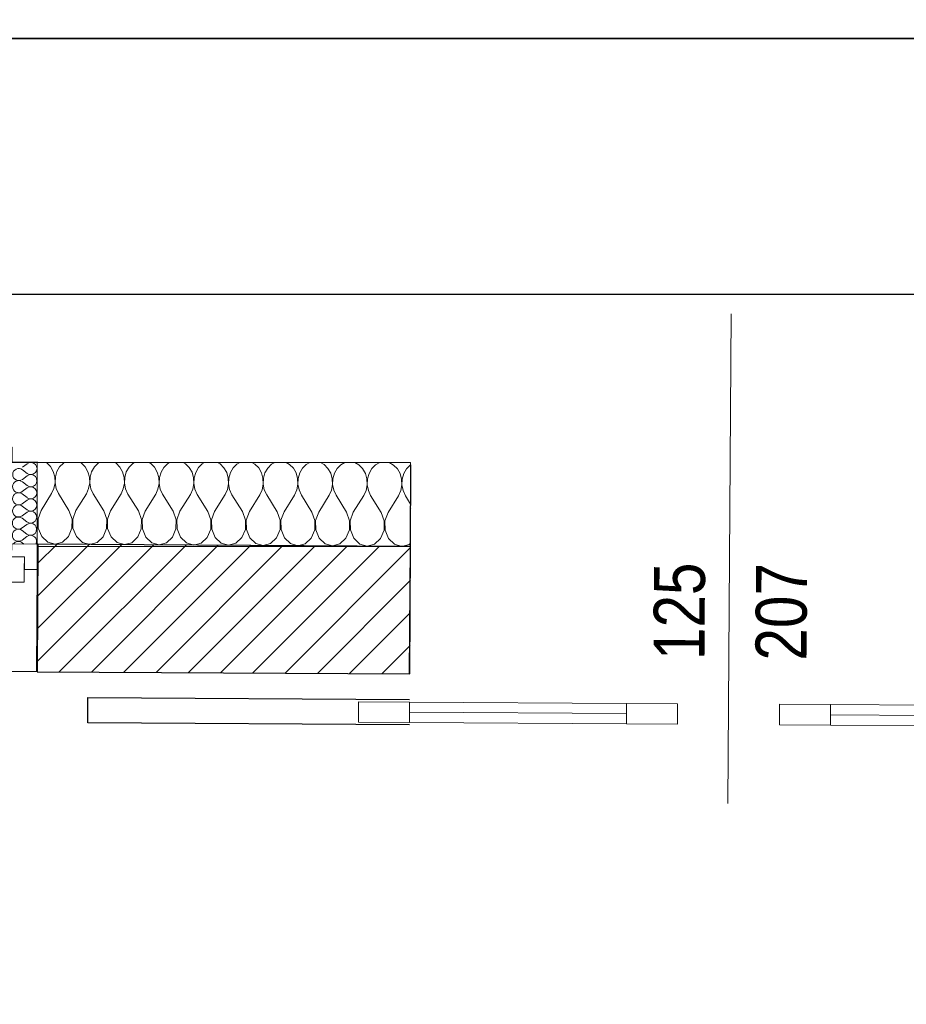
# Model space of a CAD drawing. Header units: millimetres. Extents: x -21056 to 421, y 9759 to 15589.
# Tile 93 of 120: x -2038 to -1864, y 11148 to 11341. Entities that reach past the tile are written whole.
import ezdxf
from ezdxf.enums import TextEntityAlignment as Align

# ---------------------------------------------------------------- set-up
doc = ezdxf.new("R2010")
doc.units = ezdxf.units.MM
doc.header["$LTSCALE"] = 25
doc.header["$MEASUREMENT"] = 0
doc.linetypes.add('Kropki i Kreski', pattern=[670.277762, 352.777767, -176.388884, 0, -141.111112])
doc.linetypes.add('Przerywana', pattern=[240, 120, -120])
for name, color, linetype, lineweight in [('0_Nr_pióra__60', 230, 'Continuous', 13), ('Drzwi ArchiCAD_Nr_pióra__48', 1, 'Continuous', 15), ('Konstrukcja - Siatki mod_Nr_pióra__48', 1, 'Continuous', 15), ('KR_INW_Nr_pióra__101', 252, 'Continuous', 5), ('KR_INW_Nr_pióra__27', 7, 'Continuous', 25), ('NAPIS_SODON_Nr_pióra__1', 7, 'Continuous', 13), ('NAPIS_SODON_Nr_pióra__121', 255, 'Continuous', 0), ('Okna ArchiCADa_Nr_pióra__1', 7, 'Continuous', 13), ('Okna ArchiCADa_Nr_pióra__27', 7, 'Continuous', 25), ('Okna ArchiCADa_Nr_pióra__47', 7, 'Continuous', 15), ('ROZBUDOWA_WYBURZENIA_KONSTRUKCYJNE_Nr_pióra__21', 7, 'Continuous', 25), ('ROZBUDOWA_WYBURZENIA_KONSTRUKCYJNE_Nr_pióra__27', 7, 'Continuous', 25), ('ROZBUDOWA_WYBURZENIA_KONSTRUKCYJNE_Nr_pióra__47', 7, 'Continuous', 15), ('ROZBUDOWA_WYBURZENIA_KONSTRUKCYJNE_Nr_pióra__48', 1, 'Continuous', 15), ('Znaczniki drzwi ArchiCADa_Nr_pióra__20', 1, 'Continuous', 13), ('Znaczniki drzwi ArchiCADa_Nr_pióra__7', 7, 'Continuous', 13)]:
    doc.layers.add(name, color=color, linetype=linetype, lineweight=lineweight)
for name, color, linetype in [('Drzwi ArchiCAD', 7, 'Continuous'), ('Konstrukcja - Siatki mod', 7, 'Continuous'), ('KR_INW', 7, 'Continuous'), ('MV RAMKA', 7, 'Continuous'), ('NAPIS_SODON', 7, 'Continuous'), ('Okna ArchiCADa', 7, 'Continuous'), ('ROZBUDOWA_WYBURZENIA_KONSTRUKCYJNE', 7, 'Continuous'), ('Znaczniki drzwi ArchiCADa', 7, 'Continuous')]:
    doc.layers.add(name, color=color, linetype=linetype)
doc.styles.add('GENERATED_STYLE_1', font='ARIALN.TTF')
doc.linetypes.add('Dymek', pattern='A,0,[2,20231130_WYBURZENIA1.Shx,S=15.817082,R=0,X=-0.000255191,Y=0.048578],-1983.5,0', length=1983.5)
doc.linetypes.add('X', pattern='A,0,[1,20231130_WYBURZENIA1.Shx,S=2.380952,R=0,X=0,Y=0],-300,0', length=300)
pattern_1 = [(45, (0, 0), (-31.819804, 31.819804), [])]

# ---------------------------------------------------------------- blocks, each defined once
blk = doc.blocks.new('*X155')
at = {"layer": 'ROZBUDOWA_WYBURZENIA_KONSTRUKCYJNE_Nr_pióra__48', "linetype": 'Continuous'}
for p, q in [((227362.3, 120694.7), (227363.8, 120693.9)), ((227363.8, 120693.9), (227371, 120686.6)), ((227388.8, 120686.5), (227396, 120693.7)), ((227396, 120693.7), (227397.9, 120694.7)), ((227429.6, 120694.7), (227431.8, 120693.5)), ((227431.8, 120693.5), (227439, 120686.2)), ((227456.8, 120686), (227464, 120693.3)), ((227464, 120693.3), (227466.6, 120694.7)), ((227496.8, 120694.7), (227499.8, 120693.1)), ((227499.8, 120693.1), (227507, 120685.7)), ((227524.8, 120685.6), (227532, 120692.9)), ((227532, 120692.9), (227535.4, 120694.7)), ((227564, 120694.7), (227567.8, 120692.6)), ((227567.8, 120692.6), (227575, 120685.3)), ((227592.8, 120685.2), (227600, 120692.4)), ((227600, 120692.4), (227604.2, 120694.7)), ((227631.2, 120694.7), (227635.7, 120692.2)), ((227635.7, 120692.2), (227643, 120684.9)), ((227660.8, 120684.8), (227668, 120692)), ((227668, 120692), (227673, 120694.7)), ((227698.4, 120694.7), (227703.7, 120691.8)), ((227703.7, 120691.8), (227711, 120684.5)), ((227728.8, 120684.4), (227736, 120691.6)), ((227736, 120691.6), (227741.8, 120694.7)), ((227765.7, 120694.7), (227771.7, 120691.4)), ((227771.7, 120691.4), (227779, 120684.1)), ((227796.8, 120683.9), (227804, 120691.2)), ((227804, 120691.2), (227810.6, 120694.7)), ((227832.9, 120694.7), (227839.7, 120691)), ((227839.7, 120691), (227847, 120683.6)), ((227864.8, 120683.5), (227872, 120690.8)), ((227872, 120690.8), (227879.4, 120694.7)), ((227900.1, 120694.7), (227907.7, 120690.5)), ((227907.7, 120690.5), (227914.9, 120683.2)), ((227932.8, 120683.1), (227940, 120690.4)), ((227940, 120690.4), (227948.1, 120694.7)), ((227967.3, 120694.7), (227975.7, 120690.1)), ((227975.7, 120690.1), (227982.9, 120682.8)), ((228000.7, 120682.7), (228008, 120689.9)), ((228008, 120689.9), (228016.6, 120694.5)), ((228016.6, 120694.5), (228017.8, 120694.7)), ((228033.3, 120694.7), (228035.1, 120694.4)), ((228035.1, 120694.4), (228043.7, 120689.7)), ((228043.7, 120689.7), (228050.9, 120682.4)), ((228068.7, 120682.3), (228076, 120689.5)), ((228076, 120689.5), (228077, 120690)), ((227371, 120686.6), (227376.3, 120677.1)), ((227376.3, 120677.1), (227379.3, 120666.3)), ((227380.5, 120666.3), (227383.5, 120677.1)), ((227383.5, 120677.1), (227388.8, 120686.5)), ((227439, 120686.2), (227444.3, 120676.7)), ((227444.3, 120676.7), (227447.3, 120665.9)), ((227448.5, 120665.9), (227451.5, 120676.7)), ((227451.5, 120676.7), (227456.8, 120686)), ((227507, 120685.7), (227512.3, 120676.3)), ((227512.3, 120676.3), (227515.3, 120665.5)), ((227516.5, 120665.5), (227519.5, 120676.3)), ((227519.5, 120676.3), (227524.8, 120685.6)), ((227575, 120685.3), (227580.3, 120675.9)), ((227580.3, 120675.9), (227583.3, 120665)), ((227584.5, 120665), (227587.5, 120675.8)), ((227587.5, 120675.8), (227592.8, 120685.2)), ((227643, 120684.9), (227648.3, 120675.5)), ((227648.3, 120675.5), (227651.3, 120664.6)), ((227652.5, 120664.6), (227655.5, 120675.4)), ((227655.5, 120675.4), (227660.8, 120684.8)), ((227711, 120684.5), (227716.3, 120675)), ((227716.3, 120675), (227719.3, 120664.2)), ((227720.5, 120664.2), (227723.5, 120675)), ((227723.5, 120675), (227728.8, 120684.4)), ((227779, 120684.1), (227784.3, 120674.6)), ((227784.3, 120674.6), (227787.3, 120663.8)), ((227788.5, 120663.8), (227791.4, 120674.6)), ((227791.4, 120674.6), (227796.8, 120683.9)), ((227847, 120683.6), (227852.3, 120674.2)), ((227852.3, 120674.2), (227855.3, 120663.4)), ((227856.4, 120663.4), (227859.4, 120674.2)), ((227859.4, 120674.2), (227864.8, 120683.5)), ((227914.9, 120683.2), (227920.3, 120673.8)), ((227920.3, 120673.8), (227923.3, 120662.9)), ((227924.4, 120662.9), (227927.4, 120673.7)), ((227927.4, 120673.7), (227932.8, 120683.1)), ((227982.9, 120682.8), (227988.3, 120673.4)), ((227988.3, 120673.4), (227991.3, 120662.5)), ((227992.4, 120662.5), (227995.4, 120673.3)), ((227995.4, 120673.3), (228000.7, 120682.7)), ((228050.9, 120682.4), (228056.3, 120672.9)), ((228056.3, 120672.9), (228059.2, 120662.1)), ((228060.4, 120662.1), (228063.4, 120672.9)), ((228063.4, 120672.9), (228068.7, 120682.3)), ((227379.8, 120654.9), (227377.6, 120643.8)), ((227379.3, 120666.3), (227379.8, 120654.9)), ((227380, 120654.9), (227380.5, 120666.3)), ((227382.1, 120643.8), (227380, 120654.9)), ((227447.7, 120654.5), (227445.6, 120643.4)), ((227447.3, 120665.9), (227447.7, 120654.5)), ((227448, 120654.5), (227448.5, 120665.9)), ((227450.1, 120643.3), (227448, 120654.5)), ((227515.7, 120654.1), (227513.6, 120642.9)), ((227515.3, 120665.5), (227515.7, 120654.1)), ((227516, 120654.1), (227516.5, 120665.5)), ((227518.1, 120642.9), (227516, 120654.1)), ((227583.7, 120653.6), (227581.6, 120642.5)), ((227583.3, 120665), (227583.7, 120653.6)), ((227584, 120653.6), (227584.5, 120665)), ((227586.1, 120642.5), (227584, 120653.6)), ((227651.7, 120653.2), (227649.6, 120642.1)), ((227651.3, 120664.6), (227651.7, 120653.2)), ((227652, 120653.2), (227652.5, 120664.6)), ((227654.1, 120642.1), (227652, 120653.2)), ((227719.7, 120652.8), (227717.6, 120641.7)), ((227719.3, 120664.2), (227719.7, 120652.8)), ((227720, 120652.8), (227720.5, 120664.2)), ((227722.1, 120641.7), (227720, 120652.8)), ((227787.7, 120652.4), (227785.6, 120641.3)), ((227787.3, 120663.8), (227787.7, 120652.4)), ((227788, 120652.4), (227788.5, 120663.8)), ((227790.1, 120641.2), (227788, 120652.4)), ((227855.7, 120652), (227853.6, 120640.9)), ((227855.3, 120663.4), (227855.7, 120652)), ((227856, 120652), (227856.4, 120663.4)), ((227858.1, 120640.8), (227856, 120652)), ((227923.7, 120651.5), (227921.6, 120640.4)), ((227923.3, 120662.9), (227923.7, 120651.5)), ((227924, 120651.5), (227924.4, 120662.9)), ((227926.1, 120640.4), (227924, 120651.5)), ((227991.7, 120651.1), (227989.6, 120640)), ((227991.3, 120662.5), (227991.7, 120651.1)), ((227992, 120651.1), (227992.4, 120662.5)), ((227994.1, 120640), (227992, 120651.1)), ((228059.7, 120650.7), (228057.6, 120639.6)), ((228059.2, 120662.1), (228059.7, 120650.7)), ((228060, 120650.7), (228060.4, 120662.1)), ((228062.1, 120639.6), (228060, 120650.7)), ((227352.7, 120600.8), (227373.1, 120633.8)), ((227377.6, 120643.8), (227373.1, 120633.8)), ((227386.7, 120633.7), (227382.1, 120643.8)), ((227407.1, 120600.5), (227386.7, 120633.7)), ((227420.7, 120600.4), (227441.1, 120633.4)), ((227445.6, 120643.4), (227441.1, 120633.4)), ((227454.7, 120633.3), (227450.1, 120643.3)), ((227475.1, 120600.1), (227454.7, 120633.3)), ((227488.7, 120600), (227509.1, 120633)), ((227513.6, 120642.9), (227509.1, 120633)), ((227522.7, 120632.9), (227518.1, 120642.9)), ((227543.1, 120599.7), (227522.7, 120632.9)), ((227556.7, 120599.6), (227577.1, 120632.6)), ((227581.6, 120642.5), (227577.1, 120632.6)), ((227590.7, 120632.5), (227586.1, 120642.5)), ((227611.1, 120599.3), (227590.7, 120632.5)), ((227624.7, 120599.2), (227645.1, 120632.1)), ((227649.6, 120642.1), (227645.1, 120632.1)), ((227658.7, 120632.1), (227654.1, 120642.1)), ((227679.1, 120598.8), (227658.7, 120632.1)), ((227692.7, 120598.8), (227713.1, 120631.7)), ((227717.6, 120641.7), (227713.1, 120631.7)), ((227726.7, 120631.6), (227722.1, 120641.7)), ((227747.1, 120598.4), (227726.7, 120631.6)), ((227760.7, 120598.3), (227781.1, 120631.3)), ((227785.6, 120641.3), (227781.1, 120631.3)), ((227794.7, 120631.2), (227790.1, 120641.2)), ((227815.1, 120598), (227794.7, 120631.2)), ((227853.6, 120640.9), (227849.1, 120630.9)), ((227862.7, 120630.8), (227858.1, 120640.8)), ((227921.6, 120640.4), (227917.1, 120630.5)), ((227930.7, 120630.4), (227926.1, 120640.4)), ((227989.6, 120640), (227985, 120630)), ((227998.6, 120630), (227994.1, 120640)), ((228057.6, 120639.6), (228053, 120629.6)), ((228066.6, 120629.5), (228062.1, 120639.6)), ((227828.7, 120597.9), (227849.1, 120630.9)), ((227883.1, 120597.6), (227862.7, 120630.8)), ((227896.7, 120597.5), (227917.1, 120630.5)), ((227951, 120597.2), (227930.7, 120630.4)), ((227964.6, 120597.1), (227985, 120630)), ((228019, 120596.7), (227998.6, 120630)), ((228032.6, 120596.7), (228053, 120629.6)), ((228077, 120612.7), (228066.6, 120629.5)), ((227346.6, 120584.3), (227352.7, 120600.8)), ((227407.1, 120600.5), (227413.2, 120583.9)), ((227414.6, 120583.9), (227420.7, 120600.4)), ((227475.1, 120600.1), (227481.2, 120583.5)), ((227482.6, 120583.5), (227488.7, 120600)), ((227543.1, 120599.7), (227549.2, 120583.1)), ((227550.6, 120583), (227556.7, 120599.6)), ((227611.1, 120599.3), (227617.2, 120582.6)), ((227618.6, 120582.6), (227624.7, 120599.2)), ((227679.1, 120598.8), (227685.2, 120582.2)), ((227686.5, 120582.2), (227692.7, 120598.8)), ((227747.1, 120598.4), (227753.2, 120581.8)), ((227754.5, 120581.8), (227760.7, 120598.3)), ((227815.1, 120598), (227821.2, 120581.4)), ((227822.5, 120581.4), (227828.7, 120597.9)), ((227883.1, 120597.6), (227889.2, 120581)), ((227890.5, 120581), (227896.7, 120597.5)), ((227951, 120597.2), (227957.2, 120580.5)), ((227958.5, 120580.5), (227964.6, 120597.1)), ((228019, 120596.7), (228025.2, 120580.1)), ((228026.5, 120580.1), (228032.6, 120596.7)), ((227344.9, 120585.2), (227345.2, 120584.3)), ((227345.2, 120584.3), (227344.9, 120566.1)), ((227346.9, 120566.1), (227346.6, 120584.3)), ((227413.2, 120583.9), (227412.9, 120565.7)), ((227414.9, 120565.7), (227414.6, 120583.9)), ((227481.2, 120583.5), (227480.9, 120565.3)), ((227482.9, 120565.3), (227482.6, 120583.5)), ((227549.2, 120583.1), (227548.9, 120564.9)), ((227550.9, 120564.9), (227550.6, 120583)), ((227617.2, 120582.6), (227616.9, 120564.5)), ((227618.9, 120564.5), (227618.6, 120582.6)), ((227685.2, 120582.2), (227684.9, 120564)), ((227686.9, 120564), (227686.5, 120582.2)), ((227753.2, 120581.8), (227752.9, 120563.6)), ((227754.9, 120563.6), (227754.5, 120581.8)), ((227821.2, 120581.4), (227820.9, 120563.2)), ((227822.9, 120563.2), (227822.5, 120581.4)), ((227889.2, 120581), (227888.9, 120562.8)), ((227890.8, 120562.8), (227890.5, 120581)), ((227957.2, 120580.5), (227956.9, 120562.4)), ((227958.8, 120562.4), (227958.5, 120580.5)), ((228025.2, 120580.1), (228024.9, 120562)), ((228026.8, 120561.9), (228026.5, 120580.1)), ((227344.9, 120566.1), (227344.9, 120566.1)), ((227353.6, 120549.8), (227346.9, 120566.1)), ((227412.9, 120565.7), (227406.2, 120549.5)), ((227421.6, 120549.4), (227414.9, 120565.7)), ((227480.9, 120565.3), (227474.2, 120549.1)), ((227489.6, 120549), (227482.9, 120565.3)), ((227548.9, 120564.9), (227542.2, 120548.7)), ((227557.5, 120548.6), (227550.9, 120564.9)), ((227616.9, 120564.5), (227610.2, 120548.3)), ((227625.5, 120548.2), (227618.9, 120564.5)), ((227684.9, 120564), (227678.2, 120547.8)), ((227693.5, 120547.7), (227686.9, 120564)), ((227752.9, 120563.6), (227746.2, 120547.4)), ((227761.5, 120547.3), (227754.9, 120563.6)), ((227820.9, 120563.2), (227814.2, 120547)), ((227829.5, 120546.9), (227822.9, 120563.2)), ((227888.9, 120562.8), (227882.2, 120546.6)), ((227897.5, 120546.5), (227890.8, 120562.8)), ((227956.9, 120562.4), (227950.2, 120546.2)), ((227965.5, 120546.1), (227958.8, 120562.4)), ((228024.9, 120562), (228018.2, 120545.7)), ((228033.5, 120545.6), (228026.8, 120561.9)), ((227365.3, 120538.6), (227353.6, 120549.8)), ((227379.9, 120534.5), (227365.3, 120538.6)), ((227394.5, 120538.4), (227379.9, 120534.5)), ((227406.2, 120549.5), (227394.5, 120538.4)), ((227433.3, 120538.1), (227421.6, 120549.4)), ((227447.9, 120534.1), (227433.3, 120538.1)), ((227462.5, 120538), (227447.9, 120534.1)), ((227474.2, 120549.1), (227462.5, 120538)), ((227501.3, 120537.7), (227489.6, 120549)), ((227515.9, 120533.6), (227501.3, 120537.7)), ((227530.4, 120537.5), (227515.9, 120533.6)), ((227542.2, 120548.7), (227530.4, 120537.5)), ((227569.3, 120537.3), (227557.5, 120548.6)), ((227583.9, 120533.2), (227569.3, 120537.3)), ((227598.4, 120537.1), (227583.9, 120533.2)), ((227610.2, 120548.3), (227598.4, 120537.1)), ((227637.3, 120536.9), (227625.5, 120548.2)), ((227651.9, 120532.8), (227637.3, 120536.9)), ((227666.4, 120536.7), (227651.9, 120532.8)), ((227678.2, 120547.8), (227666.4, 120536.7)), ((227705.3, 120536.5), (227693.5, 120547.7)), ((227719.9, 120532.4), (227705.3, 120536.5)), ((227734.4, 120536.3), (227719.9, 120532.4)), ((227746.2, 120547.4), (227734.4, 120536.3)), ((227773.3, 120536), (227761.5, 120547.3)), ((227787.9, 120532), (227773.3, 120536)), ((227802.4, 120535.9), (227787.9, 120532)), ((227814.2, 120547), (227802.4, 120535.9)), ((227841.3, 120535.6), (227829.5, 120546.9)), ((227855.9, 120531.5), (227841.3, 120535.6)), ((227870.4, 120535.4), (227855.9, 120531.5)), ((227882.2, 120546.6), (227870.4, 120535.4)), ((227909.3, 120535.2), (227897.5, 120546.5)), ((227923.9, 120531.1), (227909.3, 120535.2)), ((227938.4, 120535), (227923.9, 120531.1)), ((227950.2, 120546.2), (227938.4, 120535)), ((227977.3, 120534.8), (227965.5, 120546.1)), ((227991.8, 120530.7), (227977.3, 120534.8)), ((228006.4, 120534.6), (227991.8, 120530.7)), ((228018.2, 120545.7), (228006.4, 120534.6)), ((228045.3, 120534.4), (228033.5, 120545.6)), ((228077, 120536.6), (228074.4, 120534.2)), ((228059.8, 120530.3), (228045.3, 120534.4)), ((228074.4, 120534.2), (228059.8, 120530.3))]:
    blk.add_line(p, q, dxfattribs=at)
blk = doc.blocks.new('Wypełnienie_3')
at = {"layer": 'ROZBUDOWA_WYBURZENIA_KONSTRUKCYJNE_Nr_pióra__48', "linetype": 'X'}
for p, q in [((227344.9, 120694.7), (228077, 120694.7)), ((227344.9, 120530.2), (227344.9, 120694.7)), ((228077, 120694.7), (228077, 120530.2)), ((228077, 120530.2), (227344.9, 120530.2))]:
    blk.add_line(p, q, dxfattribs=at)
blk.add_blockref('*X155', (0, 0), dxfattribs=at)
blk = doc.blocks.new('Strop_1', base_point=(179225, 121523.3))
at = {"layer": 'NAPIS_SODON_Nr_pióra__1', "linetype": 'Continuous', "flags": 128}
blk.add_lwpolyline([(179225, 121523.3), (179225.9, 107003.8), (250898.3, 107008.3), (250897.4, 121527.8)], close=True, dxfattribs=at)
blk = doc.blocks.new('Strop_2', base_point=(188316, 115154.1))
at = {"layer": 'NAPIS_SODON_Nr_pióra__121', "linetype": 'Continuous', "flags": 128}
blk.add_lwpolyline([(205315.4, 121145.6), (224463.2, 121145.6), (224463.2, 120284.7), (224843.2, 120284.7), (224843.2, 121525.6), (230445.6, 121525.6), (230445.6, 120284.7), (230445.6, 115394.1), (230442.2, 115394.1), (230443.9, 117003.9), (226439, 117009.8), (226379.4, 115221.6), (224893.2, 115252.5), (224893.2, 113397.6), (205242.2, 113397.6)], dxfattribs=at)
blk = doc.blocks.new('*X477')
at = {"layer": 'ROZBUDOWA_WYBURZENIA_KONSTRUKCYJNE_Nr_pióra__48', "linetype": 'Continuous'}
for p, q in [((227325.4, 120692.4), (227315.8, 120685.3)), ((227325.3, 120673.4), (227315.8, 120680.6)), ((227325.3, 120668.6), (227315.7, 120661.5)), ((227325.1, 120649.6), (227315.7, 120656.8)), ((227325, 120625.8), (227315.5, 120633)), ((227325.1, 120644.8), (227315.6, 120637.7)), ((227325, 120621), (227315.4, 120613.9)), ((227324.8, 120597.2), (227315.3, 120590.1)), ((227324.9, 120601.9), (227315.4, 120609.1)), ((227324.7, 120573.4), (227315.1, 120566.3)), ((227324.7, 120578.1), (227315.2, 120585.3)), ((227324.6, 120554.3), (227315.1, 120561.5)), ((227318.7, 120534.8), (227314.9, 120537.7)), ((227324.5, 120549.6), (227315, 120542.5))]:
    blk.add_line(p, q, dxfattribs=at)
for centre, start, end in [((227332.5, 120682.9), 232.7768, 126.5166), ((227308.6, 120671.1), 52.7768, 179.6467), ((227308.6, 120671.1), 179.6467, 306.5166), ((227332.4, 120659), 232.7768, 126.5166), ((227308.5, 120647.3), 52.7768, 179.6467), ((227308.3, 120623.5), 52.7768, 179.6467), ((227308.5, 120647.3), 179.6467, 306.5166), ((227332.2, 120635.2), 232.7768, 126.5166), ((227308.3, 120623.5), 179.6467, 306.5166), ((227332.1, 120611.4), 232.7768, 126.5166), ((227308.2, 120599.7), 52.7768, 179.6467), ((227308.2, 120599.7), 179.6467, 306.5166), ((227331.9, 120587.6), 232.7768, 126.5166), ((227308, 120575.9), 52.7768, 179.6467), ((227308, 120575.9), 179.6467, 306.5166), ((227331.8, 120563.8), 232.7768, 126.5166), ((227307.9, 120552.1), 52.7768, 179.6467), ((227307.9, 120552.1), 179.6467, 306.5166), ((227307.7, 120528.2), 52.7768, 145.5909), ((227331.6, 120540), 333.5428, 126.5166)]:
    blk.add_arc(centre, 11.9, start, end, dxfattribs=at)
blk = doc.blocks.new('Okno dwuskrzydłowe 19_8')
at = {"layer": 'Okna ArchiCADa_Nr_pióra__1', "linetype": 'Continuous'}
for p, q in [((-733.8, 200), (733.8, 200)), ((-708.8, 25), (-658.8, 25)), ((-708.8, -25), (-708.8, 25)), ((-658.8, 25), (183.8, 25)), ((-658.8, 25), (-658.8, -25)), ((-658.8, 25), (183.8, 25)), ((183.8, -25), (183.8, 25)), ((183.8, 25), (233.8, 25)), ((233.8, 25), (233.8, -25)), ((233.8, 25), (283.8, 25)), ((233.8, -25), (233.8, 25)), ((283.8, 25), (658.8, 25)), ((283.8, 25), (283.8, -25)), ((283.8, 25), (658.8, 25)), ((658.8, -25), (658.8, 25)), ((658.8, 25), (708.8, 25)), ((708.8, 25), (708.8, -25)), ((-733.8, 0), (-708.8, 0)), ((-708.8, 0), (-708.8, -25)), ((-658.8, 0), (183.8, 0)), ((283.8, 0), (658.8, 0)), ((708.8, -25), (708.8, 0)), ((708.8, 0), (733.8, 0)), ((-708.8, -25), (-683.8, -25)), ((-658.8, -25), (-708.8, -25)), ((-683.8, -25), (-683.8, -50)), ((183.8, -25), (-658.8, -25)), ((233.8, -25), (183.8, -25)), ((283.8, -25), (233.8, -25)), ((658.8, -25), (283.8, -25)), ((708.8, -25), (658.8, -25)), ((683.8, -50), (683.8, -25)), ((683.8, -25), (708.8, -25)), ((-683.8, -50), (-733.8, -50)), ((233.8, -50), (-683.8, -50)), ((683.8, -50), (233.8, -50)), ((733.8, -50), (683.8, -50)), ((-683.8, -210), (-683.8, -240)), ((683.8, -240), (683.8, -210)), ((-683.8, -240), (683.8, -240))]:
    blk.add_line(p, q, dxfattribs=at)
at = {"layer": 'Okna ArchiCADa_Nr_pióra__1', "linetype": 'Przerywana'}
blk.add_line((-683.8, -210), (683.8, -210), dxfattribs=at)
at = {"layer": 'Okna ArchiCADa_Nr_pióra__27', "linetype": 'Continuous'}
for p, q in [((-733.8, -50), (-733.8, 0)), ((733.8, -50), (733.8, 0))]:
    blk.add_line(p, q, dxfattribs=at)
at = {"layer": 'Okna ArchiCADa_Nr_pióra__47', "linetype": 'Continuous'}
for p, q in [((-683.8, -50), (-733.8, -50)), ((683.8, -50), (733.8, -50))]:
    blk.add_line(p, q, dxfattribs=at)
blk = doc.blocks.new('Ściana_90', base_point=(224843.2, 120710.1))
at = {"layer": 'ROZBUDOWA_WYBURZENIA_KONSTRUKCYJNE_Nr_pióra__21', "linetype": 'X'}
blk.add_line((227345.7, 120694.7), (227295.7, 120695), dxfattribs=at)
at = {"layer": 'ROZBUDOWA_WYBURZENIA_KONSTRUKCYJNE_Nr_pióra__27', "linetype": 'Continuous'}
for p, q in [((227344.7, 120534.7), (227344.4, 120484.7)), ((227344.4, 120484.7), (227343.1, 120284.7))]:
    blk.add_line(p, q, dxfattribs=at)
blk.add_point((227344.7, 120534.7), dxfattribs=at)
at = {"layer": 'ROZBUDOWA_WYBURZENIA_KONSTRUKCYJNE_Nr_pióra__47', "linetype": 'Continuous'}
for p, q in [((227344.7, 120534.7), (227294.7, 120535)), ((227294.7, 120535), (227344.7, 120534.7))]:
    blk.add_line(p, q, dxfattribs=at)
at = {"layer": 'Okna ArchiCADa', "color": 21, "linetype": 'Continuous', "lineweight": 13, "true_color": 0xff9955, "xscale": -1, "zscale": 1000, "rotation": 179.646702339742}
blk.add_blockref('Okno dwuskrzydłowe 19_8', (226610.6, 120489.2), dxfattribs=at)
at = {"layer": 'ROZBUDOWA_WYBURZENIA_KONSTRUKCYJNE'}
blk.add_blockref('*X477', (0, 0), dxfattribs=at)
blk = doc.blocks.new('*X554')
at = {"layer": 'ROZBUDOWA_WYBURZENIA_KONSTRUKCYJNE_Nr_pióra__48', "linetype": 'Continuous'}
for p, q in [((228077.6, 120682.2), (228076.9, 120682.6)), ((228077.1, 120604.5), (228076.4, 120603.6)), ((228076.1, 120542.9), (228076.7, 120542.4))]:
    blk.add_line(p, q, dxfattribs=at)
blk = doc.blocks.new('Drzwi przesuwne_ podwójne_ kieszeniowe 19_2')
at = {"layer": 'Drzwi ArchiCAD_Nr_pióra__48', "linetype": 'Continuous'}
for p, q in [((-625.7, -5), (-725.7, -5)), ((-725.7, -5), (-725.7, -45)), ((-200, -5), (-625.7, -5)), ((-625.7, -5), (-625.7, -25)), ((-625.7, -45), (-625.7, -5)), ((-200, -25), (-200, -5)), ((-100, -5), (-200, -5)), ((-200, -5), (-200, -45)), ((-100, -45), (-100, -5)), ((100, -5), (200, -5)), ((100, -45), (100, -5)), ((200, -25), (200, -5)), ((200, -5), (625.7, -5)), ((200, -5), (200, -45)), ((625.7, -5), (625.7, -25)), ((625.7, -45), (625.7, -5)), ((625.7, -5), (725.7, -5)), ((725.7, -5), (725.7, -45)), ((-625.7, -25), (-200, -25)), ((-200, -25), (-625.7, -25)), ((-625.7, -25), (-625.7, -45)), ((-200, -25), (-625.7, -25)), ((-200, -45), (-200, -25)), ((625.7, -25), (200, -25)), ((200, -45), (200, -25)), ((200, -25), (625.7, -25)), ((200, -25), (625.7, -25)), ((625.7, -25), (625.7, -45)), ((-725.7, -45), (-625.7, -45)), ((-625.7, -45), (-200, -45)), ((-200, -45), (-100, -45)), ((200, -45), (100, -45)), ((625.7, -45), (200, -45)), ((725.7, -45), (625.7, -45))]:
    blk.add_line(p, q, dxfattribs=at)
blk = doc.blocks.new('Znacznik Wym 19_43')
at = {"layer": 'Znaczniki drzwi ArchiCADa_Nr_pióra__20', "linetype": 'Continuous'}
blk.add_line((0, -660), (0, 300), dxfattribs=at)
at = {"layer": 'Znaczniki drzwi ArchiCADa_Nr_pióra__7', "style": 'GENERATED_STYLE_1'}
for tag, p in [('AC_MarkerText_2', (-17.6, -379.3)), ('AC_MarkerText_3', (182.4, -379.3))]:
    blk.add_attdef(tag, text='', height=100, rotation=90, dxfattribs=at).set_placement(p, align=Align.BOTTOM_LEFT)
blk = doc.blocks.new('Ściana_132', base_point=(228077, 120690.2))
at = {"layer": 'ROZBUDOWA_WYBURZENIA_KONSTRUKCYJNE_Nr_pióra__48', "linetype": 'Continuous'}
h = blk.add_hatch(dxfattribs=at)
h.set_pattern_fill('Cegła_licówka', color=256, style=0, pattern_type=2)
h.set_pattern_definition(pattern_1)
h.paths.add_polyline_path([(228076, 120530.2), (228074.4, 120280.2), (228075.1, 120280.2), (228076.6, 120530.2)])
at = {"layer": 'ROZBUDOWA_WYBURZENIA_KONSTRUKCYJNE_Nr_pióra__21', "linetype": 'X', "flags": 128}
blk.add_lwpolyline([(228077.6, 120690.2), (228077, 120690.2)], dxfattribs=at)
at = {"layer": 'ROZBUDOWA_WYBURZENIA_KONSTRUKCYJNE_Nr_pióra__27', "linetype": 'Continuous'}
for p, q in [((228075.1, 120280.2), (228076.6, 120530.2)), ((228076.6, 120530.2), (228076, 120530.2)), ((227443.8, 120184.1), (227444.1, 120234.1)), ((227444.1, 120234.1), (228074.8, 120230.2)), ((228074.5, 120180.2), (227443.8, 120184.1))]:
    blk.add_line(p, q, dxfattribs=at)
at = {"layer": 'ROZBUDOWA_WYBURZENIA_KONSTRUKCYJNE_Nr_pióra__27', "linetype": 'Continuous', "flags": 128}
blk.add_lwpolyline([(228076, 120530.2), (228074.4, 120280.2)], dxfattribs=at)
at = {"layer": 'ROZBUDOWA_WYBURZENIA_KONSTRUKCYJNE_Nr_pióra__47', "linetype": 'Continuous'}
blk.add_line((228076.6, 120530.2), (228077.6, 120690.2), dxfattribs=at)
at = {"layer": 'ROZBUDOWA_WYBURZENIA_KONSTRUKCYJNE_Nr_pióra__47', "linetype": 'Continuous', "flags": 128}
blk.add_lwpolyline([(228077, 120690.2), (228076, 120530.2)], dxfattribs=at)
at = {"layer": 'Drzwi ArchiCAD', "linetype": 'Continuous', "xscale": -1, "zscale": 1000, "rotation": 179.6467023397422}
blk.add_blockref('Drzwi przesuwne_ podwójne_ kieszeniowe 19_2', (228700.2, 120176.3), dxfattribs=at)
at = {"layer": 'ROZBUDOWA_WYBURZENIA_KONSTRUKCYJNE'}
blk.add_blockref('*X554', (0, 0), dxfattribs=at)
at = {"layer": 'Znaczniki drzwi ArchiCADa', "color": 14, "lineweight": 13, "true_color": 0xb00000}
ref = blk.add_blockref('Znacznik Wym 19_43', (228703.3, 120686.3), dxfattribs=dict(at, rotation=359.6467023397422))
ref.add_attrib('AC_MarkerText_2', '125', dxfattribs={"layer": 'Znaczniki drzwi ArchiCADa_Nr_pióra__7', "color": 7, "height": 100, "rotation": 89.6467, "style": 'GENERATED_STYLE_1'}).set_placement((228683.1, 120307.1), align=Align.BOTTOM_LEFT)
ref.add_attrib('AC_MarkerText_3', '207', dxfattribs={"layer": 'Znaczniki drzwi ArchiCADa_Nr_pióra__7', "color": 7, "height": 100, "rotation": 89.6467, "style": 'GENERATED_STYLE_1'}).set_placement((228883.1, 120305.9), align=Align.BOTTOM_LEFT)
blk = doc.blocks.new('Ściana_139', base_point=(227345.9, 120534.7))
at = {"layer": 'KR_INW_Nr_pióra__101', "linetype": 'Continuous'}
h = blk.add_hatch(dxfattribs=at)
h.set_pattern_fill('Cegła_licówka', color=256, style=0, pattern_type=2)
h.set_pattern_definition(pattern_1)
h.paths.add_polyline_path([(227344.4, 120284.7), (228075.4, 120280.2), (228077, 120530.2), (227345.9, 120534.7)])
at = {"layer": 'KR_INW_Nr_pióra__27', "linetype": 'Continuous', "flags": 128}
for points in [[(227345.9, 120534.7), (227344.4, 120284.7)], [(228077, 120530.2), (227345.9, 120534.7)], [(228075.4, 120280.2), (228077, 120530.2)], [(227344.4, 120284.7), (228075.4, 120280.2)]]:
    blk.add_lwpolyline(points, dxfattribs=at)
blk = doc.blocks.new('Standardowy znacznik siatki_8')
at = {"layer": 'Konstrukcja - Siatki mod_Nr_pióra__48', "linetype": 'Kropki i Kreski'}
blk.add_line((1000, 0), (72912, 0), dxfattribs=at)

msp = doc.modelspace()

# ---------------------------------------------------------------- linework, layer by layer
at = {"layer": '0_Nr_pióra__60', "linetype": 'Dymek'}
msp.add_circle((-1939.94, 11237.52), 261.64, dxfattribs=at)
at = {"layer": 'MV RAMKA', "color": 14, "true_color": 0xb00000}
msp.add_lwpolyline([(-2345.29, 11287.37), (-1712.05, 11287.37), (-1712.05, 10956.28), (-2345.29, 10956.28)], close=True, dxfattribs=at)

# ---------------------------------------------------------------- block references
at = {"layer": 'Konstrukcja - Siatki mod', "color": 8, "linetype": 'Continuous', "lineweight": 13, "xscale": 0.1, "yscale": 0.1, "zscale": 100}
msp.add_blockref('Standardowy znacznik siatki_8', (-6969.92, 11318.49), dxfattribs=at)
at = {"layer": 'KR_INW', "xscale": 0.1, "yscale": 0.1, "zscale": 0.1}
msp.add_blockref('Ściana_139', (-2034.26, 11238.39), dxfattribs=at)
at = {"layer": 'NAPIS_SODON', "linetype": 'Continuous', "xscale": 0.1, "yscale": 0.1, "zscale": 0.1}
msp.add_blockref('Strop_1', (-6846.35, 11337.26), dxfattribs=at)
at = {"layer": 'NAPIS_SODON', "color": 255, "linetype": 'Continuous', "lineweight": 0, "xscale": 0.1, "yscale": 0.1, "zscale": 0.1}
msp.add_blockref('Strop_2', (-5937.25, 10700.34), dxfattribs=at)
at = {"layer": 'ROZBUDOWA_WYBURZENIA_KONSTRUKCYJNE', "xscale": 0.1, "yscale": 0.1, "zscale": 0.1}
for name, p in [('Ściana_132', (-1961.15, 11253.94)), ('Ściana_90', (-2284.53, 11255.94))]:
    msp.add_blockref(name, p, dxfattribs=at)
at = {"layer": 'ROZBUDOWA_WYBURZENIA_KONSTRUKCYJNE_Nr_pióra__48', "linetype": 'X', "xscale": 0.1, "yscale": 0.1, "zscale": 0.1}
msp.add_blockref('Wypełnienie_3', (-24768.85, -815.07), dxfattribs=at)

doc.saveas('drawing.dxf')
